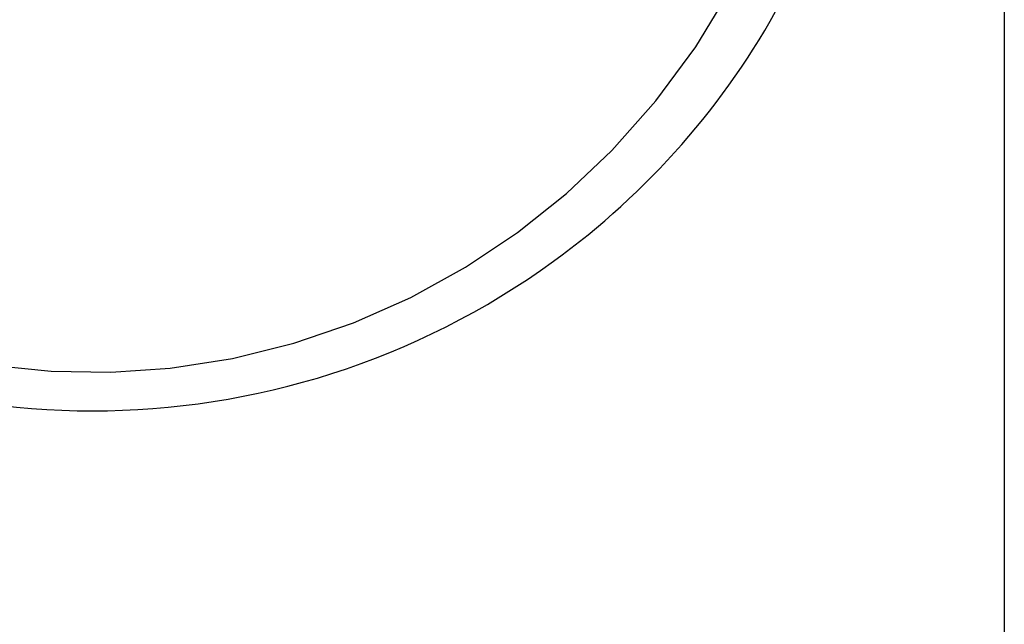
# Model space of a CAD drawing. Header units: millimetres. Extents: x 4904.09 to 4905.21, y 4759.5 to 4761.8.
# Tile 17 of 54: x 4904.63 to 4904.82, y 4760.14 to 4760.26. Entities that reach past the tile are written whole.
import ezdxf

# ---------------------------------------------------------------- set-up
doc = ezdxf.new("R2010")
doc.units = ezdxf.units.MM
doc.layers.add('SANINDUSA', color=3, linetype='Continuous')

msp = doc.modelspace()

# ---------------------------------------------------------------- linework, layer by layer
at = {"layer": 'SANINDUSA'}
msp.add_line((4904.817447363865, 4761.639268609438), (4904.817447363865, 4759.733268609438), dxfattribs=at)
at = {"layer": 'SANINDUSA', "flags": 128}
msp.add_lwpolyline([(4904.629347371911, 4760.192614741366), (4904.640390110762, 4760.191516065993), (4904.651491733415, 4760.191331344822), (4904.662523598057, 4760.192071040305), (4904.674093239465, 4760.193873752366), (4904.685484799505, 4760.196691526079), (4904.696565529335, 4760.200472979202), (4904.707202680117, 4760.20516672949), (4904.717384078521, 4760.210770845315), (4904.727059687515, 4760.217233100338), (4904.736140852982, 4760.224476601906), (4904.744538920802, 4760.232424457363), (4904.752743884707, 4760.241692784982), (4904.760122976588, 4760.251707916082), (4904.766599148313, 4760.262356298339), (4904.772095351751, 4760.27352437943)], dxfattribs=at)
at = {"layer": 'SANINDUSA'}
for centre, radius, start, end in [((4904.649144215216, 4760.328751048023), 0.1442519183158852, 305.8949493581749, 331.530940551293), ((4904.648048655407, 4760.330115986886), 0.1460000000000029, 234.0708141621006, 305.9291858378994)]:
    msp.add_arc(centre, radius, start, end, dxfattribs=at)

doc.saveas('drawing.dxf')
